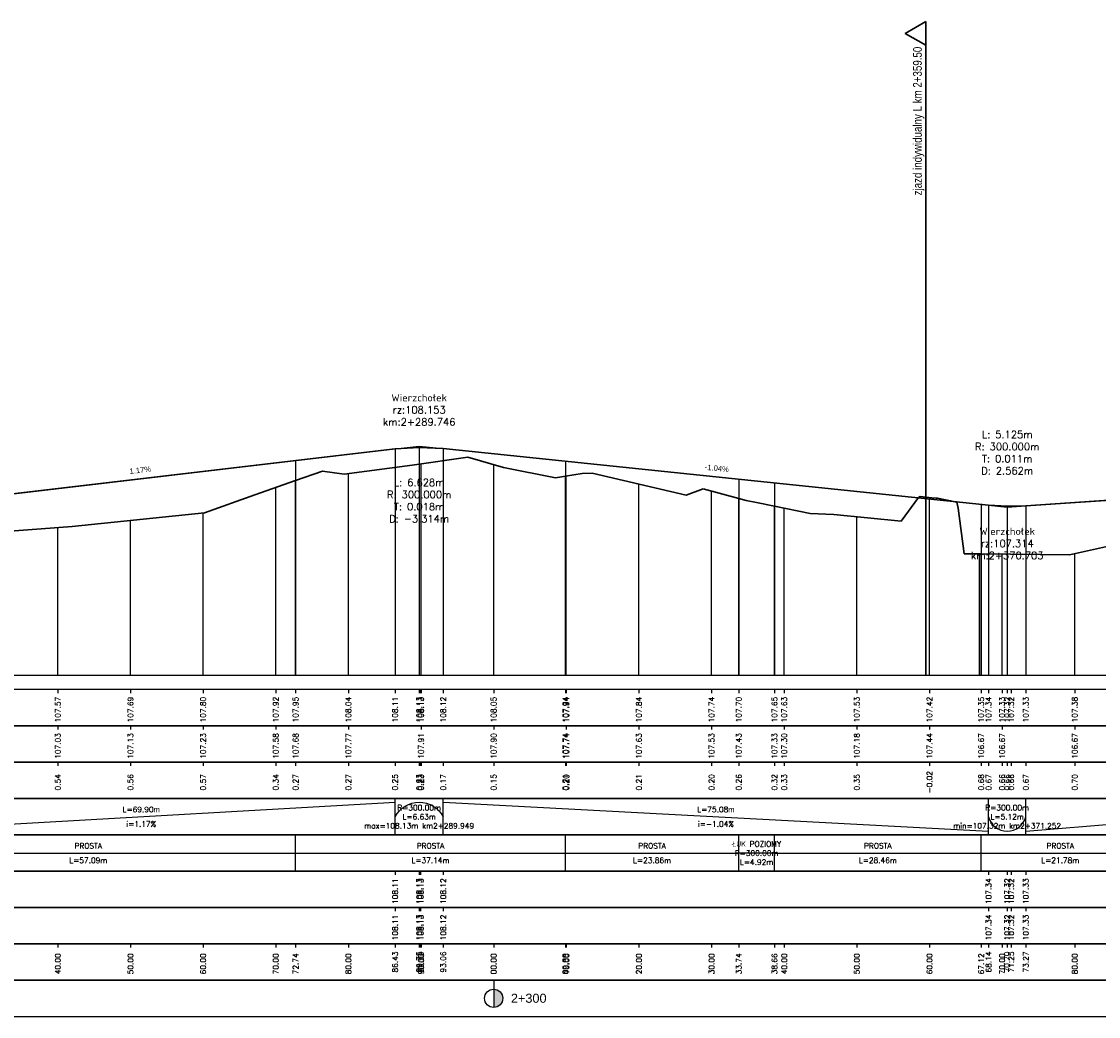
# Model space of a CAD drawing. Extents: x 7529714 to 7537797, y 5723889 to 5727796.
# Tile 18 of 28: x 7535531 to 7535679, y 5725349 to 5725486. Entities that reach past the tile are written whole.
import ezdxf
from ezdxf.enums import TextEntityAlignment as Align

# ---------------------------------------------------------------- set-up
doc = ezdxf.new("R2010")
doc.units = 0
doc.linetypes.add('HIDDEN', pattern=[9.525, 6.35, -3.175])
for name, color, linetype in [('C-DROGI-PROFILE', 7, 'Continuous'), ('C-DROGI-PROFILE-ETYKIETY', 7, 'Continuous'), ('Niw-opis', 2, 'Continuous')]:
    doc.layers.add(name, color=color, linetype=linetype)
doc.layers.add('Niw-opisy-zjazdy', color=7, linetype='Continuous', true_color=0x45008a)
doc.styles.get("Standard").update_dxf_attribs({"font": 'arial.ttf'})

# ---------------------------------------------------------------- blocks, each defined once
blk = doc.blocks.new('kilometraz')
at = {"linetype": 'ByBlock', "lineweight": -2}
blk.add_hatch(color=0, dxfattribs=at).paths.add_polyline_path([(0, -0.5, 0.414214), (0.5, 0, 0.414214), (0, 0.5)])
at = {"color": 0, "linetype": 'ByBlock', "lineweight": -2}
blk.add_line((0, 0.5), (0, -0.5), dxfattribs=at)
blk.add_circle((0, 0), 0.5, dxfattribs=at)

msp = doc.modelspace()

# ---------------------------------------------------------------- linework, layer by layer
at = {"layer": 'C-DROGI-PROFILE', "color": 12, "linetype": 'Continuous', "lineweight": 30, "true_color": 0xdb0000}
for p, q in [((7535512.277, 5725418.817), (7535582.173, 5725427.011)), ((7535582.173, 5725427.011), (7535585.487, 5725427.216)), ((7535585.487, 5725427.216), (7535588.801, 5725427.056)), ((7535588.801, 5725427.056), (7535663.881, 5725419.27)), ((7535669.006, 5725419.176), (7535716.914, 5725422.391)), ((7535663.881, 5725419.27), (7535666.444, 5725419.113)), ((7535666.444, 5725419.113), (7535669.006, 5725419.176))]:
    msp.add_line(p, q, dxfattribs=at)
at = {"layer": 'C-DROGI-PROFILE', "color": 2, "linetype": 'HIDDEN', "lineweight": -3}
for p, q in [((7535582.173, 5725427.011), (7535585.487, 5725427.399)), ((7535585.487, 5725427.399), (7535588.801, 5725427.056)), ((7535663.881, 5725419.27), (7535666.444, 5725419.004)), ((7535666.444, 5725419.004), (7535669.006, 5725419.176))]:
    msp.add_line(p, q, dxfattribs=at)
at = {"layer": 'C-DROGI-PROFILE', "color": 98, "linetype": 'Continuous', "lineweight": 30, "true_color": 0x006100}
for p, q in [((7535584.537, 5725424.786), (7535592.192, 5725425.867)), ((7535592.192, 5725425.867), (7535597.075, 5725424.463)), ((7535568.476, 5725422.671), (7535572.181, 5725423.971)), ((7535572.181, 5725423.971), (7535575.146, 5725423.527)), ((7535575.146, 5725423.527), (7535584.537, 5725424.786)), ((7535597.075, 5725424.463), (7535604.258, 5725423.029)), ((7535562.843, 5725420.694), (7535568.476, 5725422.671)), ((7535604.258, 5725423.029), (7535605.619, 5725423.252)), ((7535605.619, 5725423.252), (7535607.928, 5725423.631)), ((7535607.928, 5725423.631), (7535609.319, 5725423.668)), ((7535609.319, 5725423.668), (7535622.259, 5725420.657)), ((7535622.259, 5725420.657), (7535624.562, 5725421.521)), ((7535624.562, 5725421.521), (7535629.483, 5725420.196)), ((7535555.918, 5725418.208), (7535562.843, 5725420.694)), ((7535629.483, 5725420.196), (7535630.526, 5725419.914)), ((7535630.526, 5725419.914), (7535631.942, 5725419.629)), ((7535631.942, 5725419.629), (7535634.402, 5725419.134)), ((7535651.864, 5725417.093), (7535654.244, 5725420.307)), ((7535654.244, 5725420.307), (7535654.45, 5725420.455)), ((7535654.45, 5725420.455), (7535656.059, 5725420.283)), ((7535656.059, 5725420.283), (7535656.672, 5725420.228)), ((7535656.672, 5725420.228), (7535656.753, 5725420.223)), ((7535656.753, 5725420.223), (7535656.834, 5725420.239)), ((7535656.834, 5725420.239), (7535659.52, 5725419.665)), ((7535659.52, 5725419.665), (7535659.672, 5725418.878)), ((7535537.718, 5725416.326), (7535555.918, 5725418.208)), ((7535634.402, 5725419.134), (7535639.294, 5725418.147)), ((7535639.294, 5725418.147), (7535642.577, 5725417.968)), ((7535642.577, 5725417.968), (7535651.864, 5725417.093)), ((7535659.672, 5725418.878), (7535660.537, 5725412.581)), ((7535511.386, 5725414.374), (7535537.718, 5725416.326)), ((7535674.999, 5725412.438), (7535684.639, 5725414.59)), ((7535660.537, 5725412.581), (7535662.858, 5725412.565)), ((7535662.858, 5725412.565), (7535674.999, 5725412.438))]:
    msp.add_line(p, q, dxfattribs=at)
at = {"layer": 'C-DROGI-PROFILE', "color": 1, "linetype": 'Continuous', "lineweight": -3}
for p, q in [((7535585.741, 5725395.868), (7535585.741, 5725424.956)), ((7535595.741, 5725395.868), (7535595.741, 5725424.846)), ((7535568.476, 5725395.868), (7535568.476, 5725422.671)), ((7535575.741, 5725395.868), (7535575.741, 5725423.607)), ((7535605.619, 5725395.868), (7535605.619, 5725423.252)), ((7535605.741, 5725395.868), (7535605.741, 5725423.272)), ((7535565.741, 5725395.868), (7535565.741, 5725421.711)), ((7535615.741, 5725395.868), (7535615.741, 5725422.174)), ((7535625.741, 5725395.868), (7535625.741, 5725421.203)), ((7535629.483, 5725395.868), (7535629.483, 5725420.196)), ((7535655.741, 5725395.868), (7535655.741, 5725420.317)), ((7535555.741, 5725395.868), (7535555.741, 5725418.189)), ((7535634.402, 5725395.868), (7535634.402, 5725419.134)), ((7535635.741, 5725395.868), (7535635.741, 5725418.864)), ((7535545.741, 5725395.868), (7535545.741, 5725417.156)), ((7535645.741, 5725395.868), (7535645.741, 5725417.67)), ((7535535.741, 5725395.868), (7535535.741, 5725416.18)), ((7535662.649, 5725395.868), (7535662.649, 5725412.566)), ((7535662.858, 5725395.868), (7535662.858, 5725412.565)), ((7535665.741, 5725395.868), (7535665.741, 5725412.535)), ((7535675.741, 5725395.868), (7535675.741, 5725412.604)), ((7533295.241, 5725395.868), (7537726.805, 5725395.868)), ((7535535.741, 5725393.868), (7535535.741, 5725393.368)), ((7535545.741, 5725393.868), (7535545.741, 5725393.368)), ((7535555.741, 5725393.868), (7535555.741, 5725393.368)), ((7535565.741, 5725393.868), (7535565.741, 5725393.368)), ((7535568.476, 5725393.868), (7535568.476, 5725393.368)), ((7535575.741, 5725393.868), (7535575.741, 5725393.368)), ((7535582.173, 5725393.868), (7535582.173, 5725393.368)), ((7535585.487, 5725393.868), (7535585.487, 5725393.368)), ((7535585.69, 5725393.868), (7535585.69, 5725393.368)), ((7535585.741, 5725393.868), (7535585.741, 5725393.368)), ((7535588.801, 5725393.868), (7535588.801, 5725393.368)), ((7535595.741, 5725393.868), (7535595.741, 5725393.368)), ((7535605.619, 5725393.868), (7535605.619, 5725393.368)), ((7535605.741, 5725393.868), (7535605.741, 5725393.368)), ((7535615.741, 5725393.868), (7535615.741, 5725393.368)), ((7535625.741, 5725393.868), (7535625.741, 5725393.368)), ((7535629.483, 5725393.868), (7535629.483, 5725393.368)), ((7535634.402, 5725393.868), (7535634.402, 5725393.368)), ((7535635.741, 5725393.868), (7535635.741, 5725393.368)), ((7535645.741, 5725393.868), (7535645.741, 5725393.368)), ((7535655.741, 5725393.868), (7535655.741, 5725393.368)), ((7535662.858, 5725393.868), (7535662.858, 5725393.368)), ((7535663.881, 5725393.868), (7535663.881, 5725393.368)), ((7535665.741, 5725393.868), (7535665.741, 5725393.368)), ((7535666.444, 5725393.868), (7535666.444, 5725393.368)), ((7535666.992, 5725393.868), (7535666.992, 5725393.368)), ((7535669.006, 5725393.868), (7535669.006, 5725393.368)), ((7535675.741, 5725393.868), (7535675.741, 5725393.368)), ((7535535.741, 5725388.868), (7535535.741, 5725388.368)), ((7535545.741, 5725388.868), (7535545.741, 5725388.368)), ((7535555.741, 5725388.868), (7535555.741, 5725388.368)), ((7535565.741, 5725388.868), (7535565.741, 5725388.368)), ((7535575.741, 5725388.868), (7535575.741, 5725388.368)), ((7535585.741, 5725388.868), (7535585.741, 5725388.368)), ((7535595.741, 5725388.868), (7535595.741, 5725388.368)), ((7535605.741, 5725388.868), (7535605.741, 5725388.368)), ((7535615.741, 5725388.868), (7535615.741, 5725388.368)), ((7535625.741, 5725388.868), (7535625.741, 5725388.368)), ((7535635.741, 5725388.868), (7535635.741, 5725388.368)), ((7535645.741, 5725388.868), (7535645.741, 5725388.368)), ((7535655.741, 5725388.868), (7535655.741, 5725388.368)), ((7535665.741, 5725388.868), (7535665.741, 5725388.368)), ((7535675.741, 5725388.868), (7535675.741, 5725388.368)), ((7535535.741, 5725383.868), (7535535.741, 5725383.368)), ((7535545.741, 5725383.868), (7535545.741, 5725383.368)), ((7535555.741, 5725383.868), (7535555.741, 5725383.368)), ((7535565.741, 5725383.868), (7535565.741, 5725383.368)), ((7535568.476, 5725383.868), (7535568.476, 5725383.368)), ((7535575.741, 5725383.868), (7535575.741, 5725383.368)), ((7535582.173, 5725383.868), (7535582.173, 5725383.368)), ((7535585.487, 5725383.868), (7535585.487, 5725383.368)), ((7535585.69, 5725383.868), (7535585.69, 5725383.368)), ((7535585.741, 5725383.868), (7535585.741, 5725383.368)), ((7535588.801, 5725383.868), (7535588.801, 5725383.368)), ((7535595.741, 5725383.868), (7535595.741, 5725383.368)), ((7535605.619, 5725383.868), (7535605.619, 5725383.368)), ((7535605.741, 5725383.868), (7535605.741, 5725383.368)), ((7535615.741, 5725383.868), (7535615.741, 5725383.368)), ((7535625.741, 5725383.868), (7535625.741, 5725383.368)), ((7535629.483, 5725383.868), (7535629.483, 5725383.368)), ((7535634.402, 5725383.868), (7535634.402, 5725383.368)), ((7535635.741, 5725383.868), (7535635.741, 5725383.368)), ((7535645.741, 5725383.868), (7535645.741, 5725383.368)), ((7535655.741, 5725383.868), (7535655.741, 5725383.368)), ((7535662.858, 5725383.868), (7535662.858, 5725383.368)), ((7535663.881, 5725383.868), (7535663.881, 5725383.368)), ((7535665.741, 5725383.868), (7535665.741, 5725383.368)), ((7535666.444, 5725383.868), (7535666.444, 5725383.368)), ((7535666.992, 5725383.868), (7535666.992, 5725383.368)), ((7535669.006, 5725383.868), (7535669.006, 5725383.368)), ((7535675.741, 5725383.868), (7535675.741, 5725383.368)), ((7535582.173, 5725373.868), (7535582.173, 5725378.868)), ((7535588.801, 5725373.868), (7535588.801, 5725378.868)), ((7535663.881, 5725373.868), (7535663.881, 5725378.868)), ((7535669.006, 5725373.868), (7535669.006, 5725378.868)), ((7535568.476, 5725368.868), (7535568.476, 5725373.868)), ((7535605.619, 5725368.868), (7535605.619, 5725373.868)), ((7535629.483, 5725368.868), (7535629.483, 5725373.868)), ((7535634.402, 5725368.868), (7535634.402, 5725373.868)), ((7535662.858, 5725368.868), (7535662.858, 5725373.868)), ((7535582.173, 5725368.868), (7535582.173, 5725368.368)), ((7535585.487, 5725368.868), (7535585.487, 5725368.368)), ((7535585.69, 5725368.868), (7535585.69, 5725368.368)), ((7535588.801, 5725368.868), (7535588.801, 5725368.368)), ((7535663.881, 5725368.868), (7535663.881, 5725368.368)), ((7535666.444, 5725368.868), (7535666.444, 5725368.368)), ((7535666.992, 5725368.868), (7535666.992, 5725368.368)), ((7535669.006, 5725368.868), (7535669.006, 5725368.368)), ((7535582.173, 5725363.868), (7535582.173, 5725363.368)), ((7535585.487, 5725363.868), (7535585.487, 5725363.368)), ((7535585.69, 5725363.868), (7535585.69, 5725363.368)), ((7535588.801, 5725363.868), (7535588.801, 5725363.368)), ((7535663.881, 5725363.868), (7535663.881, 5725363.368)), ((7535666.444, 5725363.868), (7535666.444, 5725363.368)), ((7535666.992, 5725363.868), (7535666.992, 5725363.368)), ((7535669.006, 5725363.868), (7535669.006, 5725363.368)), ((7535535.741, 5725358.868), (7535535.741, 5725358.368)), ((7535545.741, 5725358.868), (7535545.741, 5725358.368)), ((7535555.741, 5725358.868), (7535555.741, 5725358.368)), ((7535565.741, 5725358.868), (7535565.741, 5725358.368)), ((7535568.476, 5725358.868), (7535568.476, 5725358.368)), ((7535575.741, 5725358.868), (7535575.741, 5725358.368)), ((7535582.173, 5725358.868), (7535582.173, 5725358.368)), ((7535585.487, 5725358.868), (7535585.487, 5725358.368)), ((7535585.69, 5725358.868), (7535585.69, 5725358.368)), ((7535585.741, 5725358.868), (7535585.741, 5725358.368)), ((7535588.801, 5725358.868), (7535588.801, 5725358.368)), ((7535595.741, 5725358.868), (7535595.741, 5725358.368)), ((7535605.619, 5725358.868), (7535605.619, 5725358.368)), ((7535605.741, 5725358.868), (7535605.741, 5725358.368)), ((7535615.741, 5725358.868), (7535615.741, 5725358.368)), ((7535625.741, 5725358.868), (7535625.741, 5725358.368)), ((7535629.483, 5725358.868), (7535629.483, 5725358.368)), ((7535634.402, 5725358.868), (7535634.402, 5725358.368)), ((7535635.741, 5725358.868), (7535635.741, 5725358.368)), ((7535645.741, 5725358.868), (7535645.741, 5725358.368)), ((7535655.741, 5725358.868), (7535655.741, 5725358.368)), ((7535662.858, 5725358.868), (7535662.858, 5725358.368)), ((7535663.881, 5725358.868), (7535663.881, 5725358.368)), ((7535665.741, 5725358.868), (7535665.741, 5725358.368)), ((7535666.444, 5725358.868), (7535666.444, 5725358.368)), ((7535666.992, 5725358.868), (7535666.992, 5725358.368)), ((7535669.006, 5725358.868), (7535669.006, 5725358.368)), ((7535675.741, 5725358.868), (7535675.741, 5725358.368)), ((7535595.741, 5725353.868), (7535595.741, 5725352.368))]:
    msp.add_line(p, q, dxfattribs=at)
at = {"layer": 'C-DROGI-PROFILE', "color": 2, "linetype": 'Continuous', "lineweight": -3}
for p, q in [((7535512.277, 5725374.368), (7535582.173, 5725378.368)), ((7535588.801, 5725378.368), (7535663.881, 5725374.368)), ((7535669.006, 5725374.368), (7535716.914, 5725378.368)), ((7535326.444, 5725371.368), (7535629.483, 5725371.368)), ((7535629.483, 5725371.368), (7535629.483, 5725371.406)), ((7535629.483, 5725371.406), (7535634.402, 5725371.406)), ((7535634.402, 5725371.406), (7535634.402, 5725371.368)), ((7535634.402, 5725371.368), (7535786.597, 5725371.368))]:
    msp.add_line(p, q, dxfattribs=at)
at = {"layer": 'C-DROGI-PROFILE', "color": 12, "linetype": 'Continuous', "lineweight": 30, "true_color": 0xdb0000}
msp.add_lwpolyline([(7535512.277, 5725418.817), (7535582.173, 5725427.011), (7535585.487, 5725427.216), (7535588.801, 5725427.056), (7535663.881, 5725419.27), (7535666.444, 5725419.113), (7535669.006, 5725419.176), (7535716.914, 5725422.391), (7535758.266, 5725423.005), (7535782.362, 5725425.726), (7535883.289, 5725426.088), (7535961.845, 5725421.854), (7536105.63, 5725426.394), (7536261.346, 5725426.275), (7536295.741, 5725425.399), (7536350.188, 5725426.208), (7536382.758, 5725426.183), (7536406.411, 5725427.843), (7536899.401, 5725437.123)], dxfattribs=at)
at = {"layer": 'C-DROGI-PROFILE', "color": 2, "linetype": 'Continuous', "lineweight": -3, "extrusion": (0, 0, -1)}
msp.add_arc((-7535585.487, 5725374.623), 3.746, 27.7784, 152.2216, dxfattribs=at)
at = {"layer": 'C-DROGI-PROFILE', "color": 2, "linetype": 'Continuous', "lineweight": -3}
msp.add_arc((7535666.444, 5725377.01), 2.641, 194.05183, 345.94817, dxfattribs=at)
at = {"layer": 'C-DROGI-PROFILE', "color": 1, "linetype": 'Continuous', "lineweight": -3}
for points in [[(7533295.741, 5725388.868), (7537726.805, 5725388.868), (7537726.805, 5725393.868), (7533295.741, 5725393.868)], [(7533295.741, 5725383.868), (7537726.805, 5725383.868), (7537726.805, 5725388.868), (7533295.741, 5725388.868)], [(7533295.741, 5725378.868), (7537726.805, 5725378.868), (7537726.805, 5725383.868), (7533295.741, 5725383.868)], [(7533295.741, 5725373.868), (7537726.805, 5725373.868), (7537726.805, 5725378.868), (7533295.741, 5725378.868)], [(7533295.741, 5725368.868), (7537726.805, 5725368.868), (7537726.805, 5725373.868), (7533295.741, 5725373.868)], [(7533295.741, 5725363.868), (7537726.805, 5725363.868), (7537726.805, 5725368.868), (7533295.741, 5725368.868)], [(7533295.741, 5725358.868), (7537726.805, 5725358.868), (7537726.805, 5725363.868), (7533295.741, 5725363.868)], [(7533295.741, 5725353.868), (7537726.805, 5725353.868), (7537726.805, 5725358.868), (7533295.741, 5725358.868)], [(7533295.741, 5725348.868), (7537726.805, 5725348.868), (7537726.805, 5725353.868), (7533295.741, 5725353.868)]]:
    msp.add_3dface(points, dxfattribs=at)
at = {"layer": 'C-DROGI-PROFILE-ETYKIETY', "color": 3, "linetype": 'Continuous', "lineweight": -3}
for p, q in [((7535582.173, 5725427.011), (7535582.173, 5725395.868)), ((7535585.487, 5725427.399), (7535585.487, 5725395.868)), ((7535588.801, 5725427.056), (7535588.801, 5725395.868)), ((7535663.881, 5725419.27), (7535663.881, 5725395.868)), ((7535666.444, 5725419.004), (7535666.444, 5725395.868)), ((7535669.006, 5725419.176), (7535669.006, 5725395.868))]:
    msp.add_line(p, q, dxfattribs=at)
at = {"layer": 'C-DROGI-PROFILE-ETYKIETY', "color": 2, "linetype": 'Continuous', "lineweight": -3}
for p, q in [((7535568.476, 5725425.405), (7535568.476, 5725395.868)), ((7535605.619, 5725425.312), (7535605.619, 5725395.868)), ((7535629.483, 5725422.837), (7535629.483, 5725395.868)), ((7535634.402, 5725422.327), (7535634.402, 5725395.868)), ((7535662.858, 5725419.376), (7535662.858, 5725395.868))]:
    msp.add_line(p, q, dxfattribs=at)
at = {"layer": 'Niw-opis', "color": 2}
msp.add_lwpolyline([(7533295.741, 5725395.868), (7537726.805, 5725395.868)], dxfattribs=at)
at = {"layer": 'Niw-opis'}
msp.add_lwpolyline([(7533295.741, 5725395.868), (7537726.805, 5725395.868)], dxfattribs=at)
at = {"layer": 'Niw-opisy-zjazdy', "linetype": 'Continuous', "lineweight": 30, "flags": 128}
msp.add_lwpolyline([(7535655.241, 5725485.868), (7535655.241, 5725482.618), (7535652.415, 5725484.237), (7535655.241, 5725485.868)], dxfattribs=at)
at = {"layer": 'Niw-opisy-zjazdy', "linetype": 'Continuous', "lineweight": 30}
msp.add_lwpolyline([(7535655.241, 5725395.868), (7535655.241, 5725485.868)], dxfattribs=at)

# ---------------------------------------------------------------- block references
at = {"layer": 'C-DROGI-PROFILE-ETYKIETY', "linetype": 'Continuous', "lineweight": -3, "xscale": 2.499999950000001, "yscale": 2.499999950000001, "zscale": 2.499999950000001, "rotation": 8.53773646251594e-07}
msp.add_blockref('kilometraz', (7535595.741, 5725351.368), dxfattribs=at)

# ---------------------------------------------------------------- texts
at = {"layer": 'C-DROGI-PROFILE-ETYKIETY', "color": 2, "linetype": 'Continuous', "lineweight": -3, "char_height": 1, "attachment_point": 5}
for s, insert in [('{\\Fsimplex.shx|c238;Wierzchołek\\Prz:108.153\\Pkm:2+289.746}', (7535585.487, 5725432.399)), ('{\\Fsimplex.shx|c238;L: 5.125m\\PR: 300.000m\\PT: 0.011m\\PD: 2.562m}', (7535666.444, 5725426.504)), ('{\\Fsimplex.shx|c238;L: 6.628m\\PR: 300.000m\\PT: 0.018m\\PD: -3.314m}', (7535585.487, 5725419.899)), ('{\\Fsimplex.shx|c238;Wierzchołek\\Prz:107.314\\Pkm:2+370.703}', (7535666.444, 5725414.004))]:
    msp.add_mtext(s, dxfattribs=dict(at, insert=insert))
at = {"layer": 'C-DROGI-PROFILE-ETYKIETY', "color": 2, "linetype": 'Continuous', "lineweight": -3, "char_height": 0.75, "attachment_point": 8}
for s, insert, rotation in [('1.17%', (7535547.13, 5725423.721), 6.68638), ('-1.04%', (7535626.425, 5725423.971), 354.07942)]:
    msp.add_mtext(s, dxfattribs=dict(at, insert=insert, rotation=rotation))
at = {"layer": 'C-DROGI-PROFILE-ETYKIETY', "color": 7, "linetype": 'Continuous', "lineweight": -3, "char_height": 0.75, "attachment_point": 5, "rotation": 90}
for s, insert in [('{\\Fsimplex.shx|c238;107.57}', (7535535.741, 5725391.118)), ('{\\Fsimplex.shx|c238;107.69}', (7535545.741, 5725391.118)), ('{\\Fsimplex.shx|c238;107.80}', (7535555.741, 5725391.118)), ('{\\Fsimplex.shx|c238;107.92}', (7535565.741, 5725391.118)), ('{\\Fsimplex.shx|c238;107.95}', (7535568.476, 5725391.118)), ('{\\Fsimplex.shx|c238;108.04}', (7535575.741, 5725391.118)), ('{\\Fsimplex.shx|c238;108.11}', (7535582.173, 5725391.118)), ('{\\Fsimplex.shx|c238;108.13}', (7535585.487, 5725391.118)), ('{\\Fsimplex.shx|c238;108.13}', (7535585.69, 5725391.118)), ('{\\Fsimplex.shx|c238;108.13}', (7535585.741, 5725391.118)), ('{\\Fsimplex.shx|c238;108.12}', (7535588.801, 5725391.118)), ('{\\Fsimplex.shx|c238;108.05}', (7535595.741, 5725391.118)), ('{\\Fsimplex.shx|c238;107.94}', (7535605.619, 5725391.118)), ('{\\Fsimplex.shx|c238;107.94}', (7535605.741, 5725391.118)), ('{\\Fsimplex.shx|c238;107.84}', (7535615.741, 5725391.118)), ('{\\Fsimplex.shx|c238;107.74}', (7535625.741, 5725391.118)), ('{\\Fsimplex.shx|c238;107.70}', (7535629.483, 5725391.118)), ('{\\Fsimplex.shx|c238;107.65}', (7535634.402, 5725391.118)), ('{\\Fsimplex.shx|c238;107.63}', (7535635.741, 5725391.118)), ('{\\Fsimplex.shx|c238;107.53}', (7535645.741, 5725391.118)), ('{\\Fsimplex.shx|c238;107.42}', (7535655.741, 5725391.118)), ('{\\Fsimplex.shx|c238;107.35}', (7535662.858, 5725391.118)), ('{\\Fsimplex.shx|c238;107.34}', (7535663.881, 5725391.118)), ('{\\Fsimplex.shx|c238;107.33}', (7535665.741, 5725391.118)), ('{\\Fsimplex.shx|c238;107.32}', (7535666.444, 5725391.118)), ('{\\Fsimplex.shx|c238;107.32}', (7535666.992, 5725391.118)), ('{\\Fsimplex.shx|c238;107.33}', (7535669.006, 5725391.118)), ('{\\Fsimplex.shx|c238;107.38}', (7535675.741, 5725391.118)), ('{\\Fsimplex.shx|c238;107.03}', (7535535.741, 5725386.118)), ('{\\Fsimplex.shx|c238;107.13}', (7535545.741, 5725386.118)), ('{\\Fsimplex.shx|c238;107.23}', (7535555.741, 5725386.118)), ('{\\Fsimplex.shx|c238;107.58}', (7535565.741, 5725386.118)), ('{\\Fsimplex.shx|c238;107.68}', (7535568.476, 5725386.118)), ('{\\Fsimplex.shx|c238;107.77}', (7535575.741, 5725386.118)), ('{\\Fsimplex.shx|c238;107.91}', (7535585.741, 5725386.118)), ('{\\Fsimplex.shx|c238;107.90}', (7535595.741, 5725386.118)), ('{\\Fsimplex.shx|c238;107.74}', (7535605.619, 5725386.118)), ('{\\Fsimplex.shx|c238;107.74}', (7535605.741, 5725386.118)), ('{\\Fsimplex.shx|c238;107.63}', (7535615.741, 5725386.118)), ('{\\Fsimplex.shx|c238;107.53}', (7535625.741, 5725386.118)), ('{\\Fsimplex.shx|c238;107.43}', (7535629.483, 5725386.118)), ('{\\Fsimplex.shx|c238;107.33}', (7535634.402, 5725386.118)), ('{\\Fsimplex.shx|c238;107.30}', (7535635.741, 5725386.118)), ('{\\Fsimplex.shx|c238;107.18}', (7535645.741, 5725386.118)), ('{\\Fsimplex.shx|c238;107.44}', (7535655.741, 5725386.118)), ('{\\Fsimplex.shx|c238;106.67}', (7535662.858, 5725386.118)), ('{\\Fsimplex.shx|c238;106.67}', (7535665.741, 5725386.118)), ('{\\Fsimplex.shx|c238;106.67}', (7535675.741, 5725386.118)), ('{\\Fsimplex.shx|c238;0.54}', (7535535.741, 5725381.118)), ('{\\Fsimplex.shx|c238;0.56}', (7535545.741, 5725381.118)), ('{\\Fsimplex.shx|c238;0.57}', (7535555.741, 5725381.118)), ('{\\Fsimplex.shx|c238;0.34}', (7535565.741, 5725381.118)), ('{\\Fsimplex.shx|c238;0.27}', (7535568.476, 5725381.118)), ('{\\Fsimplex.shx|c238;0.27}', (7535575.741, 5725381.118)), ('{\\Fsimplex.shx|c238;0.25}', (7535582.173, 5725381.118)), ('{\\Fsimplex.shx|c238;0.23}', (7535585.487, 5725381.118)), ('{\\Fsimplex.shx|c238;0.23}', (7535585.69, 5725381.118)), ('{\\Fsimplex.shx|c238;0.23}', (7535585.741, 5725381.118)), ('{\\Fsimplex.shx|c238;0.17}', (7535588.801, 5725381.118)), ('{\\Fsimplex.shx|c238;0.15}', (7535595.741, 5725381.118)), ('{\\Fsimplex.shx|c238;0.21}', (7535605.619, 5725381.118)), ('{\\Fsimplex.shx|c238;0.20}', (7535605.741, 5725381.118)), ('{\\Fsimplex.shx|c238;0.21}', (7535615.741, 5725381.118)), ('{\\Fsimplex.shx|c238;0.20}', (7535625.741, 5725381.118)), ('{\\Fsimplex.shx|c238;0.26}', (7535629.483, 5725381.118)), ('{\\Fsimplex.shx|c238;0.32}', (7535634.402, 5725381.118)), ('{\\Fsimplex.shx|c238;0.33}', (7535635.741, 5725381.118)), ('{\\Fsimplex.shx|c238;0.35}', (7535645.741, 5725381.118)), ('{\\Fsimplex.shx|c238;-0.02}', (7535655.741, 5725381.118)), ('{\\Fsimplex.shx|c238;0.68}', (7535662.858, 5725381.118)), ('{\\Fsimplex.shx|c238;0.67}', (7535663.881, 5725381.118)), ('{\\Fsimplex.shx|c238;0.66}', (7535665.741, 5725381.118)), ('{\\Fsimplex.shx|c238;0.66}', (7535666.444, 5725381.118)), ('{\\Fsimplex.shx|c238;0.66}', (7535666.992, 5725381.118)), ('{\\Fsimplex.shx|c238;0.67}', (7535669.006, 5725381.118)), ('{\\Fsimplex.shx|c238;0.70}', (7535675.741, 5725381.118)), ('{\\Fsimplex.shx|c238;108.11}', (7535582.173, 5725366.118)), ('{\\Fsimplex.shx|c238;108.13}', (7535585.487, 5725366.118)), ('{\\Fsimplex.shx|c238;108.13}', (7535585.69, 5725366.118)), ('{\\Fsimplex.shx|c238;108.12}', (7535588.801, 5725366.118)), ('{\\Fsimplex.shx|c238;107.34}', (7535663.881, 5725366.118)), ('{\\Fsimplex.shx|c238;107.32}', (7535666.444, 5725366.118)), ('{\\Fsimplex.shx|c238;107.32}', (7535666.992, 5725366.118)), ('{\\Fsimplex.shx|c238;107.33}', (7535669.006, 5725366.118)), ('{\\Fsimplex.shx|c238;108.11}', (7535582.173, 5725361.118)), ('{\\Fsimplex.shx|c238;108.13}', (7535585.487, 5725361.118)), ('{\\Fsimplex.shx|c238;108.13}', (7535585.69, 5725361.118)), ('{\\Fsimplex.shx|c238;108.12}', (7535588.801, 5725361.118)), ('{\\Fsimplex.shx|c238;107.34}', (7535663.881, 5725361.118)), ('{\\Fsimplex.shx|c238;107.32}', (7535666.444, 5725361.118)), ('{\\Fsimplex.shx|c238;107.32}', (7535666.992, 5725361.118)), ('{\\Fsimplex.shx|c238;107.33}', (7535669.006, 5725361.118)), ('{\\Fsimplex.shx|c238;40.00}', (7535535.741, 5725356.118)), ('{\\Fsimplex.shx|c238;50.00}', (7535545.741, 5725356.118)), ('{\\Fsimplex.shx|c238;60.00}', (7535555.741, 5725356.118)), ('{\\Fsimplex.shx|c238;70.00}', (7535565.741, 5725356.118)), ('{\\Fsimplex.shx|c238;72.74}', (7535568.476, 5725356.118)), ('{\\Fsimplex.shx|c238;80.00}', (7535575.741, 5725356.118)), ('{\\Fsimplex.shx|c238;86.43}', (7535582.173, 5725356.368)), ('{\\Fsimplex.shx|c238;89.75}', (7535585.487, 5725356.368)), ('{\\Fsimplex.shx|c238;89.95}', (7535585.69, 5725356.368)), ('{\\Fsimplex.shx|c238;90.00}', (7535585.741, 5725356.118)), ('{\\Fsimplex.shx|c238;93.06}', (7535588.801, 5725356.368)), ('{\\Fsimplex.shx|c238;00.00}', (7535595.741, 5725356.118)), ('{\\Fsimplex.shx|c238;09.88}', (7535605.619, 5725356.118)), ('{\\Fsimplex.shx|c238;10.00}', (7535605.741, 5725356.118)), ('{\\Fsimplex.shx|c238;20.00}', (7535615.741, 5725356.118)), ('{\\Fsimplex.shx|c238;30.00}', (7535625.741, 5725356.118)), ('{\\Fsimplex.shx|c238;33.74}', (7535629.483, 5725356.118)), ('{\\Fsimplex.shx|c238;38.66}', (7535634.402, 5725356.118)), ('{\\Fsimplex.shx|c238;40.00}', (7535635.741, 5725356.118)), ('{\\Fsimplex.shx|c238;50.00}', (7535645.741, 5725356.118)), ('{\\Fsimplex.shx|c238;60.00}', (7535655.741, 5725356.118)), ('{\\Fsimplex.shx|c238;67.12}', (7535662.858, 5725356.118)), ('{\\Fsimplex.shx|c238;68.14}', (7535663.881, 5725356.368)), ('{\\Fsimplex.shx|c238;70.00}', (7535665.741, 5725356.118)), ('{\\Fsimplex.shx|c238;70.70}', (7535666.444, 5725356.368)), ('{\\Fsimplex.shx|c238;71.25}', (7535666.992, 5725356.368)), ('{\\Fsimplex.shx|c238;73.27}', (7535669.006, 5725356.368)), ('{\\Fsimplex.shx|c238;80.00}', (7535675.741, 5725356.118))]:
    msp.add_mtext(s, dxfattribs=dict(at, insert=insert))
at = {"layer": 'C-DROGI-PROFILE-ETYKIETY', "color": 7, "linetype": 'Continuous', "lineweight": -3}
for s, insert, char_height, attachment_point in [('{\\Fsimplex.shx|c238;R=300.00m\\PL=6.63m\\Pmax=108.13m km2+289.949}', (7535585.487, 5725376.368), 0.75, 5), ('{\\Fsimplex.shx|c238;R=300.00m\\PL=5.12m\\Pmin=107.32m km2+371.252}', (7535666.444, 5725376.368), 0.75, 5), ('{\\Fsimplex.shx|c238;L=69.90}m', (7535547.225, 5725377.368), 0.75, 5), ('{\\Fsimplex.shx|c238;L=75.08}m', (7535626.341, 5725377.368), 0.75, 5), ('{\\Fsimplex.shx|c238;i=1.17%}', (7535547.225, 5725375.368), 0.75, 5), ('{\\Fsimplex.shx|c238;i=-1.04%}', (7535626.341, 5725375.368), 0.75, 5), ('{\\Fsimplex.shx|c238;PROSTA}', (7535539.931, 5725372.368), 0.75, 5), ('{\\Fsimplex.shx|c238;PROSTA}', (7535587.047, 5725372.368), 0.75, 5), ('{\\Fsimplex.shx|c238;PROSTA}', (7535617.551, 5725372.368), 0.75, 5), ('{\\Fsimplex.shx|c238;ŁUK POZIOMY\\PR=300.00m\\PL=4.92m}', (7535631.942, 5725371.368), 0.75, 5), ('{\\Fsimplex.shx|c238;PROSTA}', (7535648.63, 5725372.368), 0.75, 5), ('{\\Fsimplex.shx|c238;PROSTA}', (7535673.748, 5725372.368), 0.75, 5), ('{\\Fsimplex.shx|c238;L=57.09m}', (7535539.931, 5725370.368), 0.75, 5), ('{\\Fsimplex.shx|c238;L=37.14m}', (7535587.047, 5725370.368), 0.75, 5), ('{\\Fsimplex.shx|c238;L=23.86m}', (7535617.551, 5725370.368), 0.75, 5), ('{\\Fsimplex.shx|c238;L=28.46m}', (7535648.63, 5725370.368), 0.75, 5), ('{\\Fsimplex.shx|c238;L=21.78m}', (7535673.748, 5725370.368), 0.75, 5), ('2+300', (7535598.116, 5725351.368), 1.25, 4)]:
    msp.add_mtext(s, dxfattribs=dict(at, insert=insert, char_height=char_height, attachment_point=attachment_point))
at = {"layer": 'Niw-opisy-zjazdy', "linetype": 'Continuous', "lineweight": 30, "width": 0.8}
msp.add_text('zjazd indywidualny L km 2+359.50', height=1.2, rotation=90, dxfattribs=at).set_placement((7535655.041, 5725461.935), align=Align.BOTTOM_LEFT)

doc.saveas('drawing.dxf')
